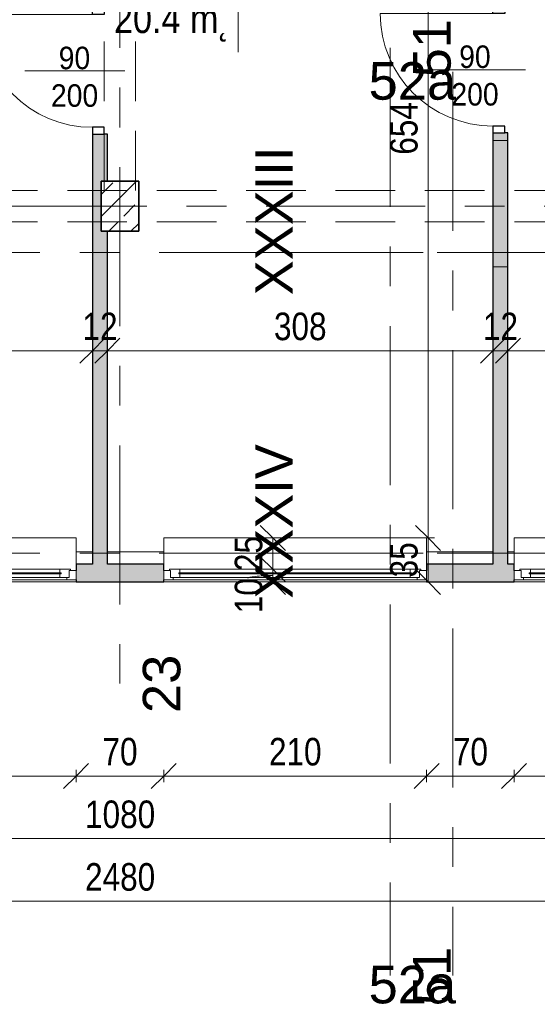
# Model space of a CAD drawing. Header units: centimetres. Extents: x -1743 to 21705, y -8842 to 3590.
# Tile 8 of 44: x -93 to 321, y -229 to 557. Entities that reach past the tile are written whole.
import ezdxf

# ---------------------------------------------------------------- set-up
doc = ezdxf.new("R2010")
doc.units = ezdxf.units.CM
doc.linetypes.add('Oś', pattern=[222.25, 127, -31.75, 31.75, -31.75])
doc.linetypes.add('Ukryte', pattern=[71.438, 47.625, -23.813])
for name, color, linetype, lineweight in [('A-ANNO-DIMS', 211, 'Continuous', 13), ('A-ANNO-DIMS-100', 211, 'Continuous', 13), ('A-ANNO-NOTE', 131, 'Continuous', 9), ('A-AREA-IDEN', 2, 'Continuous', 13), ('A-DETL-GENF', 92, 'Continuous', 9), ('A-DETL-HDLN', 90, 'Ukryte', 9), ('A-DETL-MEDM', 33, 'Continuous', 25), ('A-DOOR', 31, 'Continuous', 13), ('A-GLAZ', 151, 'Continuous', 13), ('A-WALL', 113, 'Continuous', 13), ('S-COLS', 52, 'Continuous', 9), ('S-GRID', 1, 'Continuous', 13), ('S-GRID-IDEN', 1, 'Continuous', 13)]:
    doc.layers.add(name, color=color, linetype=linetype, lineweight=lineweight)
doc.styles.add('Arial', font='arial.ttf', dxfattribs={"width": 0.9, "height": 18})
doc.styles.add('Arial Narrow_2', font='ARIALN.TTF', dxfattribs={"height": 22})
doc.styles.add('Arial_1', font='arial.ttf', dxfattribs={"height": 30})
doc.styles.add('Arial_3', font='arial.ttf', dxfattribs={"width": 0.85, "height": 23})
doc.dimstyles.new('Diagonal_1_100__0_1_', dxfattribs={"dimscale": 30.48, "dimtxt": 22.515481, "dimasz": 0.656168, "dimexe": 0.164042, "dimexo": 0.0625, "dimgap": 0.065617, "dimtad": 1, "dimdec": 1, "dimrnd": 0.1, "dimdsep": 46, "dimtxsty": 'Arial Narrow_2', "dimblk1": 'OBLIQUE', "dimblk2": 'OBLIQUE', "dimsah": 1, "dimcen": 0.09, "dimazin": 0, "dimtfac": 1, "dimtdec": 4, "dimtix": 1, "dimtmove": 1, "dimatfit": 3, "dimfxl": 0.164042, "dimfxlon": 1, "dimtvp": 1, "dimtolj": 1, "dimtzin": 0, "dimarcsym": 2})
doc.dimstyles.new('Diagonal_1_100__0_1__1', dxfattribs={"dimscale": 30.48, "dimtxt": 22.515481, "dimasz": 0.656168, "dimexe": 0.164042, "dimexo": 0.0625, "dimgap": 0.065617, "dimtad": 1, "dimdec": 1, "dimrnd": 0.1, "dimdsep": 46, "dimtxsty": 'Arial Narrow_2', "dimblk1": 'OBLIQUE', "dimblk2": 'OBLIQUE', "dimsah": 1, "dimcen": 0.09, "dimazin": 0, "dimtfac": 1, "dimtdec": 4, "dimtix": 1, "dimtmove": 0, "dimatfit": 3, "dimfxl": 0.164042, "dimfxlon": 1, "dimtvp": 1, "dimtolj": 1, "dimtzin": 0, "dimarcsym": 2})

# ---------------------------------------------------------------- blocks, each defined once
blk = doc.blocks.new('Pawilon F_rvt-1-6_piętro IV __13_80 m_ - stan istniejący')
at = {"layer": 'S-GRID', "linetype": 'Oś'}
for p, q in [((253.38, 515.63), (253.38, -206.1)), ((102.59, 371.33), (1638.19, 371.33)), ((102.59, 131.33), (1638.19, 131.33))]:
    blk.add_line(p, q, dxfattribs=at)
at = {"layer": 'S-GRID-IDEN', "char_height": 30, "width": 72.1, "attachment_point": 5, "line_spacing_factor": 0.936439, "style": 'Arial_1'}
for insert in [(221.07, 508.17), (221.07, -213.56)]:
    blk.add_mtext('\\pxqc,t4.23333,8.46667,12.7,16.93333,21.16667,25.4,29.63333,33.86667,38.1,42.33333,46.56667,50.8,55.03333,59.26667,63.5,67.73333,71.96667,76.2,80.43333,84.66667,88.9,93.13333,97.36667,101.6,105.83333,110.06667,114.3,118.53333,122.76667,127,131.23333,135.46667;{52a}', dxfattribs=dict(at, insert=insert))
at = {"layer": 'S-GRID-IDEN', "char_height": 30, "attachment_point": 5, "rotation": 90, "line_spacing_factor": 0.936439, "style": 'Arial_1'}
for s, insert, width in [('\\pxqc,t4.23333,8.46667,12.7,16.93333,21.16667,25.4,29.63333,33.86667,38.1,42.33333,46.56667,50.8,55.03333,59.26667,63.5,67.73333,71.96667,76.2,80.43333,84.66667,88.9,93.13333,97.36667,101.6,105.83333,110.06667,114.3,118.53333,122.76667,127,131.23333,135.46667;{XXXIII}', (110.51, 396.54), 117.8), ('\\pxqc,t4.23333,8.46667,12.7,16.93333,21.16667,25.4,29.63333,33.86667,38.1,42.33333,46.56667,50.8,55.03333,59.26667,63.5,67.73333,71.96667,76.2,80.43333,84.66667,88.9,93.13333,97.36667,101.6,105.83333,110.06667,114.3,118.53333,122.76667,127,131.23333,135.46667;{XXXIV}', (110.51, 156.54), 122.4)]:
    blk.add_mtext(s, dxfattribs=dict(at, insert=insert, width=width))
blk = doc.blocks.new('Pawilon E_rvt-1-6_piętro IV __13_80 m_ - stan istniejący')
at = {"layer": 'S-GRID', "linetype": 'Oś'}
for p, q in [((203.38, 534.83), (203.38, -206.1)), ((368.01, 371.33), (-1702.93, 371.33)), ((368.01, 131.33), (-1702.93, 131.33))]:
    blk.add_line(p, q, dxfattribs=at)
at = {"layer": 'S-GRID-IDEN', "char_height": 30, "width": 48.3, "attachment_point": 5, "rotation": 90, "line_spacing_factor": 0.936439, "style": 'Arial_1'}
for insert in [(236.88, 534.5), (236.88, -206.43)]:
    blk.add_mtext('\\pxqc,t4.23333,8.46667,12.7,16.93333,21.16667,25.4,29.63333,33.86667,38.1,42.33333,46.56667,50.8,55.03333,59.26667,63.5,67.73333,71.96667,76.2,80.43333,84.66667,88.9,93.13333,97.36667,101.6,105.83333,110.06667,114.3,118.53333,122.76667,127,131.23333,135.46667;{51}', dxfattribs=dict(at, insert=insert))
blk = doc.blocks.new('DRZWI 1S - automatyczna etykieta - Drzwi 90-2252155-6_piętro IV __13_80 m_ - stan istniejący')
at = {"layer": 'A-DETL-GENF'}
for p, q in [((-50.5, 6), (-50.5, -3.5)), ((-45, 6), (-50.5, 6)), ((-45, -3.5), (-45, 6)), ((50.5, 6), (45, 6)), ((45, 6), (45, -3.5)), ((50.5, -3.5), (50.5, 6)), ((-50.5, -3.5), (-45, -3.5)), ((45, -3.5), (50.5, -3.5))]:
    blk.add_line(p, q, dxfattribs=at)
at = {"layer": 'A-DETL-MEDM'}
for p, q in [((-45, 6), (-50.5, 6)), ((-50.5, 6), (-50.5, -3.5)), ((-45, -3.5), (-45, 6)), ((45, -3.5), (45, 6)), ((45, 6), (50.5, 6)), ((50.5, 6), (50.5, -3.5)), ((-50.5, -3.5), (-45, -3.5)), ((50.5, -3.5), (45, -3.5))]:
    blk.add_line(p, q, dxfattribs=at)
at = {"layer": 'A-DOOR'}
blk.add_line((45, 6), (45, 96), dxfattribs=at)
blk.add_arc((45, 6), 90, 90, 180, dxfattribs=at)
blk = doc.blocks.new('M_Concrete-rengular-Column - 300 x 400mm-V24-6_piętro IV __13_80 m_ - stan istniejący')
at = {"layer": 'S-COLS'}
h = blk.add_hatch(dxfattribs=at)
h.set_pattern_fill('FP_29', color=256, style=0, pattern_type=2)
h.set_pattern_definition([(45, (12.623, -408.326), (-17.6777, 17.6777), []), (45, (30.3, -408.326), (-17.6777, 17.6777), [12.5, -6.25])])
h.paths.add_polyline_path([(15, -20), (15, 20), (-15, 20), (-15, -20)], flags=0)
at = {"layer": 'S-COLS', "lineweight": 35}
for p, q in [((15, 20), (-15, 20)), ((-15, 20), (-15, -20)), ((15, -20), (15, 20)), ((-15, -20), (15, -20))]:
    blk.add_line(p, q, dxfattribs=at)
blk = doc.blocks.new('Okno - automatyczna etykieta - 210x181 _z parapetem 21 cm_ _nietypowy podział_-2208513-6_piętro IV __13_80 m_ - stan istniejący')
at = {"layer": 'A-GLAZ'}
for p, q in [((-97.5, 5.5), (-105, 5.5)), ((-105, 5.5), (-105, -2)), ((-105, 5.5), (105, 5.5)), ((-92, 3.5), (-99.5, 3.5)), ((-99.5, 3.5), (-99.5, -2)), ((-99.5, -2), (-99.5, 3.5)), ((-99.5, 3.5), (-97.5, 3.5)), ((-97.5, 3.5), (-97.5, 5.5)), ((97.5, 5.5), (-97.5, 5.5)), ((93, 0.75), (-93, 0.75)), ((-93, 0.75), (-93, -0.25)), ((-93, -0.25), (-93, 0.75)), ((-93, 0.75), (-92, 0.75)), ((-92, 0.75), (-92, 3.5)), ((92, 3.5), (-92, 3.5)), ((99.5, 3.5), (92, 3.5)), ((92, 3.5), (92, 0.75)), ((92, 0.75), (93, 0.75)), ((93, -0.25), (93, 0.75)), ((93, 0.75), (93, -0.25)), ((105, 5.5), (97.5, 5.5)), ((97.5, 5.5), (97.5, 3.5)), ((97.5, 3.5), (99.5, 3.5)), ((99.5, -2), (99.5, 3.5)), ((99.5, 3.5), (99.5, -2)), ((105, -2), (105, 5.5)), ((-105, -2), (-99.5, -2)), ((-105, -26), (-105, -7)), ((-99.5, -2), (-100.5, -2)), ((-100.5, -2), (-100.5, -3)), ((-100.5, -3), (-92, -3)), ((-93, -0.25), (93, -0.25)), ((-92, -0.25), (-93, -0.25)), ((-92, -3), (-92, -0.25)), ((92, -3), (-92, -3)), ((92, -0.25), (92, -3)), ((93, -0.25), (92, -0.25)), ((92, -3), (100.5, -3)), ((100.5, -2), (99.5, -2)), ((99.5, -2), (105, -2)), ((100.5, -3), (100.5, -2)), ((105, -7), (105, -26)), ((-105, -28), (-105, -26)), ((-105, -28), (105, -28)), ((105, -26), (105, -28))]:
    blk.add_line(p, q, dxfattribs=at)
blk = doc.blocks.new('Okno - automatyczna etykieta - 210x181 _z parapetem 21 cm_ _nietypowy podział_-2208519-6_piętro IV __13_80 m_ - stan istniejący')
at = {"layer": 'A-GLAZ'}
for p, q in [((105, 28), (-105, 28)), ((-105, 26), (-105, 28)), ((-105, 7), (-105, 26)), ((105, 28), (105, 26)), ((105, 26), (105, 7)), ((-105, 2), (-99.5, 2)), ((-105, -5.5), (-105, 2)), ((-100.5, 3), (-92, 3)), ((-100.5, 2), (-100.5, 3)), ((-99.5, 2), (-100.5, 2)), ((-99.5, -3.5), (-99.5, 2)), ((-99.5, 2), (-99.5, -3.5)), ((-93, -0.75), (-93, 0.25)), ((-93, 0.25), (93, 0.25)), ((-93, 0.25), (-93, -0.75)), ((-92, 0.25), (-93, 0.25)), ((-92, 3), (-92, 0.25)), ((92, 3), (-92, 3)), ((92, 3), (100.5, 3)), ((92, 0.25), (92, 3)), ((93, 0.25), (92, 0.25)), ((93, 0.25), (93, -0.75)), ((93, -0.75), (93, 0.25)), ((99.5, 2), (99.5, -3.5)), ((100.5, 2), (99.5, 2)), ((99.5, 2), (105, 2)), ((99.5, -3.5), (99.5, 2)), ((100.5, 3), (100.5, 2)), ((105, 2), (105, -5.5)), ((-97.5, -5.5), (-105, -5.5)), ((-105, -5.5), (105, -5.5)), ((-92, -3.5), (-99.5, -3.5)), ((-99.5, -3.5), (-97.5, -3.5)), ((-97.5, -3.5), (-97.5, -5.5)), ((97.5, -5.5), (-97.5, -5.5)), ((93, -0.75), (-93, -0.75)), ((-93, -0.75), (-92, -0.75)), ((-92, -0.75), (-92, -3.5)), ((92, -3.5), (-92, -3.5)), ((92, -0.75), (93, -0.75)), ((92, -3.5), (92, -0.75)), ((99.5, -3.5), (92, -3.5)), ((97.5, -3.5), (99.5, -3.5)), ((97.5, -5.5), (97.5, -3.5)), ((105, -5.5), (97.5, -5.5))]:
    blk.add_line(p, q, dxfattribs=at)
blk = doc.blocks.new('Okno - automatyczna etykieta - 190x181  _nietypowy podział_-2208509-6_piętro IV __13_80 m_ - stan istniejący')
at = {"layer": 'A-GLAZ'}
for p, q in [((-87.5, 5.5), (-95, 5.5)), ((-95, 5.5), (-95, -2)), ((-95, 5.5), (95, 5.5)), ((-82, 3.5), (-89.5, 3.5)), ((-89.5, 3.5), (-89.5, -2)), ((-89.5, -2), (-89.5, 3.5)), ((-89.5, 3.5), (-87.5, 3.5)), ((-87.5, 3.5), (-87.5, 5.5)), ((87.5, 5.5), (-87.5, 5.5)), ((83, 0.75), (-83, 0.75)), ((-83, 0.75), (-83, -0.25)), ((-83, -0.25), (-83, 0.75)), ((-83, 0.75), (-82, 0.75)), ((-82, 0.75), (-82, 3.5)), ((82, 3.5), (-82, 3.5)), ((89.5, 3.5), (82, 3.5)), ((82, 3.5), (82, 0.75)), ((82, 0.75), (83, 0.75)), ((83, -0.25), (83, 0.75)), ((83, 0.75), (83, -0.25)), ((95, 5.5), (87.5, 5.5)), ((87.5, 5.5), (87.5, 3.5)), ((87.5, 3.5), (89.5, 3.5)), ((89.5, -2), (89.5, 3.5)), ((89.5, 3.5), (89.5, -2)), ((95, -2), (95, 5.5)), ((-95, -2), (-89.5, -2)), ((-95, -26), (-95, -7)), ((-89.5, -2), (-90.5, -2)), ((-90.5, -2), (-90.5, -3)), ((-90.5, -3), (-82, -3)), ((-83, -0.25), (83, -0.25)), ((-82, -0.25), (-83, -0.25)), ((-82, -3), (-82, -0.25)), ((82, -3), (-82, -3)), ((82, -0.25), (82, -3)), ((83, -0.25), (82, -0.25)), ((82, -3), (90.5, -3)), ((90.5, -2), (89.5, -2)), ((89.5, -2), (95, -2)), ((90.5, -3), (90.5, -2)), ((95, -7), (95, -26)), ((-95, -28), (-95, -26)), ((-95, -28), (95, -28)), ((95, -26), (95, -28))]:
    blk.add_line(p, q, dxfattribs=at)
blk = doc.blocks.new('DIMBLOCK22-6_piętro IV __13_80 m_ - stan istniejący')
at = {"layer": 'A-ANNO-DIMS-100'}
for p, q in [((297.38, 292.9), (307.38, 302.9)), ((530.38, 292.9), (540.38, 302.9)), ((297.38, 292.9), (287.38, 282.9)), ((297.38, 287.9), (297.38, 297.9)), ((530.38, 292.9), (297.38, 292.9)), ((297.38, 292.9), (297.38, 287.9)), ((530.38, 292.9), (520.38, 282.9)), ((530.38, 287.9), (530.38, 297.9)), ((530.38, 292.9), (530.38, 287.9))]:
    blk.add_line(p, q, dxfattribs=at)
at = {"layer": 'A-ANNO-DIMS-100', "color": 0, "insert": (392.97, 323.33), "char_height": 22, "width": 50.1774, "attachment_point": 1, "line_spacing_factor": 0.974696, "style": 'Arial Narrow_2'}
blk.add_mtext('233', dxfattribs=at)
blk = doc.blocks.new('_Oblique')
at = {"color": 0, "linetype": 'ByBlock', "lineweight": -2}
blk.add_line((-0.5, -0.5), (0.5, 0.5), dxfattribs=at)
blk = doc.blocks.new('DIMBLOCK23-6_piętro IV __13_80 m_ - stan istniejący')
at = {"layer": 'A-ANNO-DIMS-100'}
for p, q in [((285.38, 292.9), (295.38, 302.9)), ((297.38, 292.9), (307.38, 302.9)), ((285.38, 292.9), (275.38, 282.9)), ((285.38, 287.9), (285.38, 297.9)), ((297.38, 292.9), (285.38, 292.9)), ((285.38, 292.9), (285.38, 287.9)), ((297.38, 292.9), (287.38, 282.9)), ((297.38, 287.9), (297.38, 297.9)), ((297.38, 292.9), (297.38, 287.9))]:
    blk.add_line(p, q, dxfattribs=at)
at = {"layer": 'A-ANNO-DIMS-100', "color": 0, "insert": (277.44, 323.33), "char_height": 22, "width": 33.4516, "attachment_point": 1, "line_spacing_factor": 0.974696, "style": 'Arial Narrow_2'}
blk.add_mtext('12', dxfattribs=at)
blk = doc.blocks.new('DIMBLOCK24-6_piętro IV __13_80 m_ - stan istniejący')
at = {"layer": 'A-ANNO-DIMS-100'}
for p, q in [((-22.62, 292.9), (-12.62, 302.9)), ((285.38, 292.9), (295.38, 302.9)), ((-22.62, 292.9), (-32.62, 282.9)), ((-22.62, 287.9), (-22.62, 297.9)), ((285.38, 292.9), (-22.62, 292.9)), ((-22.62, 292.9), (-22.62, 287.9)), ((285.38, 292.9), (275.38, 282.9)), ((285.38, 287.9), (285.38, 297.9)), ((285.38, 292.9), (285.38, 287.9))]:
    blk.add_line(p, q, dxfattribs=at)
at = {"layer": 'A-ANNO-DIMS-100', "color": 0, "insert": (110.47, 323.33), "char_height": 22, "width": 50.1774, "attachment_point": 1, "line_spacing_factor": 0.974696, "style": 'Arial Narrow_2'}
blk.add_mtext('308', dxfattribs=at)
blk = doc.blocks.new('DIMBLOCK25-6_piętro IV __13_80 m_ - stan istniejący')
at = {"layer": 'A-ANNO-DIMS-100'}
for p, q in [((-34.62, 292.9), (-24.62, 302.9)), ((-22.62, 292.9), (-12.62, 302.9)), ((-34.62, 292.9), (-44.62, 282.9)), ((-34.62, 287.9), (-34.62, 297.9)), ((-22.62, 292.9), (-34.62, 292.9)), ((-34.62, 292.9), (-34.62, 287.9)), ((-22.62, 292.9), (-32.62, 282.9)), ((-22.62, 287.9), (-22.62, 297.9)), ((-22.62, 292.9), (-22.62, 287.9))]:
    blk.add_line(p, q, dxfattribs=at)
at = {"layer": 'A-ANNO-DIMS-100', "color": 0, "insert": (-42.56, 323.33), "char_height": 22, "width": 33.4516, "attachment_point": 1, "line_spacing_factor": 0.974696, "style": 'Arial Narrow_2'}
blk.add_mtext('12', dxfattribs=at)
blk = doc.blocks.new('DIMBLOCK26-6_piętro IV __13_80 m_ - stan istniejący')
at = {"layer": 'A-ANNO-DIMS-100'}
for p, q in [((-310.62, 292.9), (-300.62, 302.9)), ((-34.62, 292.9), (-24.62, 302.9)), ((-310.62, 292.9), (-320.62, 282.9)), ((-310.62, 287.9), (-310.62, 297.9)), ((-34.62, 292.9), (-310.62, 292.9)), ((-310.62, 292.9), (-310.62, 287.9)), ((-34.62, 292.9), (-44.62, 282.9)), ((-34.62, 287.9), (-34.62, 297.9)), ((-34.62, 292.9), (-34.62, 287.9))]:
    blk.add_line(p, q, dxfattribs=at)
at = {"layer": 'A-ANNO-DIMS-100', "color": 0, "insert": (-193.53, 323.33), "char_height": 22, "width": 50.1774, "attachment_point": 1, "line_spacing_factor": 0.974696, "style": 'Arial Narrow_2'}
blk.add_mtext('276', dxfattribs=at)
blk = doc.blocks.new('DIMBLOCK32-6_piętro IV __13_80 m_ - stan istniejący')
at = {"layer": 'A-ANNO-DIMS-100'}
for p, q in [((233.64, 143.33), (223.64, 153.33)), ((228.64, 143.33), (238.64, 143.33)), ((233.64, 143.33), (228.64, 143.33)), ((233.64, 108.33), (233.64, 143.33)), ((233.64, 143.33), (243.64, 133.33)), ((233.64, 108.33), (223.64, 118.33)), ((228.64, 108.33), (238.64, 108.33)), ((233.64, 108.33), (228.64, 108.33)), ((233.64, 108.33), (243.64, 98.33))]:
    blk.add_line(p, q, dxfattribs=at)
at = {"layer": 'A-ANNO-DIMS-100', "color": 0, "insert": (203.2, 111.89), "char_height": 22, "width": 33.4516, "attachment_point": 1, "rotation": 90, "line_spacing_factor": 0.974696, "style": 'Arial Narrow_2'}
blk.add_mtext('35', dxfattribs=at)
blk = doc.blocks.new('DIMBLOCK33-6_piętro IV __13_80 m_ - stan istniejący')
at = {"layer": 'A-ANNO-DIMS-100'}
for p, q in [((233.64, 797.33), (223.64, 807.33)), ((228.64, 797.33), (238.64, 797.33)), ((233.64, 797.33), (228.64, 797.33)), ((233.64, 143.33), (233.64, 797.33)), ((233.64, 797.33), (243.64, 787.33)), ((233.64, 143.33), (223.64, 153.33)), ((228.64, 143.33), (238.64, 143.33)), ((233.64, 143.33), (228.64, 143.33)), ((233.64, 143.33), (243.64, 133.33))]:
    blk.add_line(p, q, dxfattribs=at)
at = {"layer": 'A-ANNO-DIMS-100', "color": 0, "insert": (203.2, 449.42), "char_height": 22, "width": 50.1774, "attachment_point": 1, "rotation": 90, "line_spacing_factor": 0.974696, "style": 'Arial Narrow_2'}
blk.add_mtext('654', dxfattribs=at)
blk = doc.blocks.new('DIMBLOCK60-6_piętro IV __13_80 m_ - stan istniejący')
at = {"layer": 'A-ANNO-DIMS-100'}
for p, q in [((-1252.62, -146.77), (-1242.62, -136.77)), ((1227.38, -146.77), (1237.38, -136.77)), ((-1252.62, -146.77), (-1262.62, -156.77)), ((-1252.62, -141.77), (-1252.62, -151.77)), ((-1252.62, -146.77), (-1252.62, -141.77)), ((-1252.62, -146.77), (1227.38, -146.77)), ((1227.38, -146.77), (1217.38, -156.77)), ((1227.38, -141.77), (1227.38, -151.77)), ((1227.38, -146.77), (1227.38, -141.77))]:
    blk.add_line(p, q, dxfattribs=at)
at = {"layer": 'A-ANNO-DIMS-100', "color": 0, "insert": (-40.5, -116.33), "char_height": 22, "width": 66.9031, "attachment_point": 1, "line_spacing_factor": 0.974696, "style": 'Arial Narrow_2'}
blk.add_mtext('2480', dxfattribs=at)
blk = doc.blocks.new('DIMBLOCK83-6_piętro IV __13_80 m_ - stan istniejący')
at = {"layer": 'A-ANNO-DIMS-100'}
for p, q in [((302.38, -46.77), (312.38, -36.77)), ((492.38, -46.77), (502.38, -36.77)), ((302.38, -46.77), (292.38, -56.77)), ((302.38, -41.77), (302.38, -51.77)), ((302.38, -46.77), (302.38, -41.77)), ((492.38, -46.77), (302.38, -46.77)), ((492.38, -46.77), (482.38, -56.77)), ((492.38, -41.77), (492.38, -51.77)), ((492.38, -46.77), (492.38, -41.77))]:
    blk.add_line(p, q, dxfattribs=at)
at = {"layer": 'A-ANNO-DIMS-100', "color": 0, "insert": (376.47, -16.33), "char_height": 22, "width": 50.1774, "attachment_point": 1, "line_spacing_factor": 0.974696, "style": 'Arial Narrow_2'}
blk.add_mtext('190', dxfattribs=at)
blk = doc.blocks.new('DIMBLOCK84-6_piętro IV __13_80 m_ - stan istniejący')
at = {"layer": 'A-ANNO-DIMS-100'}
for p, q in [((232.38, -46.77), (242.38, -36.77)), ((302.38, -46.77), (312.38, -36.77)), ((232.38, -46.77), (222.38, -56.77)), ((232.38, -41.77), (232.38, -51.77)), ((232.38, -46.77), (232.38, -41.77)), ((302.38, -46.77), (232.38, -46.77)), ((302.38, -46.77), (292.38, -56.77)), ((302.38, -41.77), (302.38, -51.77)), ((302.38, -46.77), (302.38, -41.77))]:
    blk.add_line(p, q, dxfattribs=at)
at = {"layer": 'A-ANNO-DIMS-100', "color": 0, "insert": (253.44, -16.33), "char_height": 22, "width": 33.4516, "attachment_point": 1, "line_spacing_factor": 0.974696, "style": 'Arial Narrow_2'}
blk.add_mtext('70', dxfattribs=at)
blk = doc.blocks.new('DIMBLOCK85-6_piętro IV __13_80 m_ - stan istniejący')
at = {"layer": 'A-ANNO-DIMS-100'}
for p, q in [((22.38, -46.77), (32.38, -36.77)), ((232.38, -46.77), (242.38, -36.77)), ((22.38, -46.77), (12.38, -56.77)), ((22.38, -41.77), (22.38, -51.77)), ((22.38, -46.77), (22.38, -41.77)), ((232.38, -46.77), (22.38, -46.77)), ((232.38, -46.77), (222.38, -56.77)), ((232.38, -41.77), (232.38, -51.77)), ((232.38, -46.77), (232.38, -41.77))]:
    blk.add_line(p, q, dxfattribs=at)
at = {"layer": 'A-ANNO-DIMS-100', "color": 0, "insert": (106.47, -16.33), "char_height": 22, "width": 50.1774, "attachment_point": 1, "line_spacing_factor": 0.974696, "style": 'Arial Narrow_2'}
blk.add_mtext('210', dxfattribs=at)
blk = doc.blocks.new('DIMBLOCK86-6_piętro IV __13_80 m_ - stan istniejący')
at = {"layer": 'A-ANNO-DIMS-100'}
for p, q in [((-47.62, -46.77), (-37.62, -36.77)), ((22.38, -46.77), (32.38, -36.77)), ((-47.62, -46.77), (-57.62, -56.77)), ((-47.62, -41.77), (-47.62, -51.77)), ((-47.62, -46.77), (-47.62, -41.77)), ((22.38, -46.77), (-47.62, -46.77)), ((22.38, -46.77), (12.38, -56.77)), ((22.38, -41.77), (22.38, -51.77)), ((22.38, -46.77), (22.38, -41.77))]:
    blk.add_line(p, q, dxfattribs=at)
at = {"layer": 'A-ANNO-DIMS-100', "color": 0, "insert": (-26.56, -16.33), "char_height": 22, "width": 33.4516, "attachment_point": 1, "line_spacing_factor": 0.974696, "style": 'Arial Narrow_2'}
blk.add_mtext('70', dxfattribs=at)
blk = doc.blocks.new('DIMBLOCK87-6_piętro IV __13_80 m_ - stan istniejący')
at = {"layer": 'A-ANNO-DIMS-100'}
for p, q in [((-257.62, -46.77), (-247.62, -36.77)), ((-47.62, -46.77), (-37.62, -36.77)), ((-257.62, -46.77), (-267.62, -56.77)), ((-257.62, -41.77), (-257.62, -51.77)), ((-257.62, -46.77), (-257.62, -41.77)), ((-47.62, -46.77), (-257.62, -46.77)), ((-47.62, -46.77), (-57.62, -56.77)), ((-47.62, -41.77), (-47.62, -51.77)), ((-47.62, -46.77), (-47.62, -41.77))]:
    blk.add_line(p, q, dxfattribs=at)
at = {"layer": 'A-ANNO-DIMS-100', "color": 0, "insert": (-173.53, -16.33), "char_height": 22, "width": 50.1774, "attachment_point": 1, "line_spacing_factor": 0.974696, "style": 'Arial Narrow_2'}
blk.add_mtext('210', dxfattribs=at)
blk = doc.blocks.new('DIMBLOCK97-6_piętro IV __13_80 m_ - stan istniejący')
at = {"layer": 'A-ANNO-DIMS-100'}
for p, q in [((-552.62, -96.77), (-542.62, -86.77)), ((-552.62, -91.77), (-552.62, -101.77)), ((-552.62, -96.77), (-552.62, -91.77)), ((527.38, -96.77), (537.38, -86.77)), ((527.38, -91.77), (527.38, -101.77)), ((527.38, -96.77), (527.38, -91.77)), ((-552.62, -96.77), (-562.62, -106.77)), ((527.38, -96.77), (-552.62, -96.77)), ((527.38, -96.77), (517.38, -106.77))]:
    blk.add_line(p, q, dxfattribs=at)
at = {"layer": 'A-ANNO-DIMS-100', "color": 0, "insert": (-40.5, -66.33), "char_height": 22, "width": 66.9031, "attachment_point": 1, "line_spacing_factor": 0.974696, "style": 'Arial Narrow_2'}
blk.add_mtext('1080', dxfattribs=at)
blk = doc.blocks.new('DIMBLOCK166-6_piętro IV __13_80 m_ - stan istniejący')
at = {"layer": 'A-ANNO-DIMS-100'}
for p, q in [((109.57, 118.33), (99.57, 128.33)), ((109.57, 108.33), (99.57, 118.33)), ((104.57, 118.33), (114.57, 118.33)), ((109.57, 118.33), (104.57, 118.33)), ((109.57, 108.33), (109.57, 118.33)), ((109.57, 118.33), (119.57, 108.33)), ((104.57, 108.33), (114.57, 108.33)), ((109.57, 108.33), (104.57, 108.33)), ((109.57, 108.33), (119.57, 98.33))]:
    blk.add_line(p, q, dxfattribs=at)
blk.add_ellipse((109.57, 111.12), major_axis=(19.87, 0), ratio=0.110914, start_param=1.570796, end_param=3.141593, dxfattribs=at)
at = {"layer": 'A-ANNO-DIMS-100', "color": 0, "insert": (79.13, 83.25), "char_height": 22, "width": 33.4516, "attachment_point": 1, "rotation": 90, "line_spacing_factor": 0.974696, "style": 'Arial Narrow_2'}
blk.add_mtext('10', dxfattribs=at)
blk = doc.blocks.new('DIMBLOCK167-6_piętro IV __13_80 m_ - stan istniejący')
at = {"layer": 'A-ANNO-DIMS-100'}
for p, q in [((109.57, 143.33), (99.57, 153.33)), ((104.57, 143.33), (114.57, 143.33)), ((109.57, 143.33), (104.57, 143.33)), ((109.57, 118.33), (109.57, 143.33)), ((109.57, 143.33), (119.57, 133.33)), ((109.57, 118.33), (99.57, 128.33)), ((104.57, 118.33), (114.57, 118.33)), ((109.57, 118.33), (104.57, 118.33)), ((109.57, 118.33), (119.57, 108.33))]:
    blk.add_line(p, q, dxfattribs=at)
at = {"layer": 'A-ANNO-DIMS-100', "color": 0, "insert": (79.13, 116.89), "char_height": 22, "width": 33.4516, "attachment_point": 1, "rotation": 90, "line_spacing_factor": 0.974696, "style": 'Arial Narrow_2'}
blk.add_mtext('25', dxfattribs=at)
blk = doc.blocks.new('METKA_POMIESZCZENIA2 - Rozbudowana - bez ramki-2396678-6_piętro IV __13_80 m_ - stan istniejący')
at = {"layer": 'A-AREA-IDEN'}
for p, q in [((0, 0.425), (0, 0)), ((0.0976, 0), (-0.8, 0)), ((-0.8, 0), (0.9, 0)), ((0, 0), (0, -0.425))]:
    blk.add_line(p, q, dxfattribs=at)

msp = doc.modelspace()

# ---------------------------------------------------------------- hatches: boundary and pattern name
at = {"layer": 'A-WALL'}
h = msp.add_hatch(color=9, dxfattribs=at)
h.paths.add_polyline_path([(-22.62, 122.33), (-22.62, 388.33), (-27.62, 388.33), (-27.62, 428.33), (-22.62, 428.33), (-22.62, 465.83), (-34.62, 465.83), (-34.62, 122.33)], flags=0)
h.paths.add_polyline_path([(-34.62, 566.83), (-22.62, 566.83), (-22.62, 873.33), (-27.62, 873.33), (-27.62, 903.33), (-22.62, 903.33), (-22.62, 908.33), (-34.62, 908.33), (-34.62, 625.33)], flags=0)
h = msp.add_hatch(color=9, dxfattribs=at)
h.paths.add_polyline_path([(297.38, 122.33), (297.38, 359.83), (285.38, 359.83), (285.38, 122.33)], flags=0)
h.paths.add_polyline_path([(285.38, 460.83), (297.38, 460.83), (297.38, 466.83), (285.38, 466.83)], flags=0)
h.paths.add_polyline_path([(297.38, 567.83), (297.38, 684.83), (285.38, 684.83), (285.38, 567.83), (294.88, 567.83)], flags=0)
h.paths.add_polyline_path([(285.38, 785.83), (297.38, 785.83), (297.38, 797.33), (285.38, 797.33), (285.38, 788.27)], flags=0)
msp.add_hatch(color=9, dxfattribs=at).paths.add_polyline_path([(297.38, 359.83), (297.38, 460.83), (285.38, 460.83), (285.38, 359.83)], flags=0)
h = msp.add_hatch(color=9, dxfattribs=at)
h.paths.add_polyline_path([(-532.62, 108.33), (-532.62, 122.33), (-552.62, 122.33), (-552.62, 108.33), (-537.21, 108.33)], flags=0)
h.paths.add_polyline_path([(-327.62, 108.33), (-257.62, 108.33), (-257.62, 122.33), (-327.62, 122.33), (-327.62, 109.83)], flags=0)
h.paths.add_polyline_path([(-47.62, 108.33), (22.38, 108.33), (22.38, 122.33), (-47.62, 122.33), (-47.62, 109.83)], flags=0)
h.paths.add_polyline_path([(236.5, 108.33), (302.38, 108.33), (302.38, 122.33), (232.38, 122.33), (232.38, 108.33)], flags=0)
h.paths.add_polyline_path([(492.38, 108.33), (527.38, 108.33), (527.38, 122.33), (492.38, 122.33), (492.38, 109.83)], flags=0)

# ---------------------------------------------------------------- linework, layer by layer
at = {"layer": 'A-ANNO-NOTE', "lineweight": 13}
for p, q in [((-8.62, 516.33), (-88.62, 516.33)), ((311.38, 517.33), (231.38, 517.33))]:
    msp.add_line(p, q, dxfattribs=at)
at = {"layer": 'A-DETL-HDLN'}
for p, q in [((-25.12, 420.83), (-25.12, 2793.33)), ((-0.12, 420.83), (-0.12, 2793.33)), ((-1197.62, 420.83), (1172.38, 420.83)), ((-1197.62, 395.83), (1172.38, 395.83))]:
    msp.add_line(p, q, dxfattribs=at)
at = {"layer": 'A-WALL', "color": 7, "lineweight": 25}
for p, q in [((-34.62, 465.83), (-34.62, 122.33)), ((-22.62, 465.83), (-25.12, 465.83)), ((-22.62, 428.33), (-22.62, 465.83)), ((285.38, 466.83), (285.38, 122.33)), ((297.38, 466.83), (294.88, 466.83)), ((297.38, 122.33), (297.38, 466.83)), ((-22.62, 122.33), (-22.62, 388.33)), ((-34.62, 122.33), (-47.62, 122.33)), ((-47.62, 122.33), (-47.62, 117.33)), ((22.38, 122.33), (-22.62, 122.33)), ((22.38, 117.33), (22.38, 122.33)), ((285.38, 122.33), (232.38, 122.33)), ((232.38, 122.33), (232.38, 117.33)), ((302.38, 122.33), (297.38, 122.33)), ((302.38, 117.33), (302.38, 122.33)), ((-47.62, 109.83), (-47.62, 108.33)), ((-47.62, 108.33), (22.38, 108.33)), ((22.38, 108.33), (22.38, 109.83)), ((232.38, 109.83), (232.38, 108.33)), ((232.38, 108.33), (302.38, 108.33)), ((302.38, 108.33), (302.38, 109.83))]:
    msp.add_line(p, q, dxfattribs=at)
at = {"layer": 'A-WALL'}
for p, q in [((285.38, 460.83), (297.38, 460.83)), ((297.38, 359.83), (285.38, 359.83)), ((-47.62, 132.33), (-34.62, 132.33)), ((-22.62, 132.33), (22.38, 132.33)), ((232.38, 132.33), (285.38, 132.33)), ((297.38, 132.33), (302.38, 132.33)), ((-47.62, 108.33), (-257.62, 108.33)), ((232.38, 108.33), (22.38, 108.33)), ((492.38, 108.33), (302.38, 108.33))]:
    msp.add_line(p, q, dxfattribs=at)
at = {"layer": 'S-GRID', "linetype": 'Oś'}
for p, q in [((-12.62, 2884.27), (-12.62, 27.13)), ((1342.46, 408.33), (-1368.76, 408.33))]:
    msp.add_line(p, q, dxfattribs=at)

# ---------------------------------------------------------------- block references
at = {"lineweight": 5}
for name in ['Pawilon E_rvt-1-6_piętro IV __13_80 m_ - stan istniejący', 'Pawilon F_rvt-1-6_piętro IV __13_80 m_ - stan istniejący']:
    msp.add_blockref(name, (0, 0), dxfattribs=at)
at = {"layer": 'A-AREA-IDEN', "xscale": 99.99999999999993, "yscale": 99.99999999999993, "zscale": 99.99999999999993}
msp.add_blockref('METKA_POMIESZCZENIA2 - Rozbudowana - bez ramki-2396678-6_piętro IV __13_80 m_ - stan istniejący', (81.86, 573.95), dxfattribs=at)
at = {"layer": 'A-DOOR', "rotation": 89.9999999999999}
for p in [(-28.62, 516.33), (291.38, 517.33)]:
    msp.add_blockref('DRZWI 1S - automatyczna etykieta - Drzwi 90-2252155-6_piętro IV __13_80 m_ - stan istniejący', p, dxfattribs=at)
at = {"layer": 'A-GLAZ', "rotation": 180}
for name, p in [('Okno - automatyczna etykieta - 210x181 _z parapetem 21 cm_ _nietypowy podział_-2208513-6_piętro IV __13_80 m_ - stan istniejący', (-152.62, 115.33)), ('Okno - automatyczna etykieta - 190x181  _nietypowy podział_-2208509-6_piętro IV __13_80 m_ - stan istniejący', (397.38, 115.33))]:
    msp.add_blockref(name, p, dxfattribs=at)
at = {"layer": 'A-GLAZ'}
msp.add_blockref('Okno - automatyczna etykieta - 210x181 _z parapetem 21 cm_ _nietypowy podział_-2208519-6_piętro IV __13_80 m_ - stan istniejący', (127.38, 115.33), dxfattribs=at)
at = {"layer": 'S-COLS'}
msp.add_blockref('M_Concrete-rengular-Column - 300 x 400mm-V24-6_piętro IV __13_80 m_ - stan istniejący', (-12.62, 408.33), dxfattribs=at)

# ---------------------------------------------------------------- texts
at = {"layer": 'A-ANNO-NOTE', "lineweight": 211, "char_height": 18, "attachment_point": 5, "line_spacing_factor": 0.936439, "style": 'Arial'}
for s, insert, width in [('\\pxqc,t6.35,12.7,19.05,25.4,31.75,38.1,44.45,50.8,57.15,63.5,69.85,76.2,82.55,88.9,95.25,101.6,107.95,114.3,120.65,127,133.35,139.7,146.05,152.4,158.75,165.1,171.45,177.8,184.15,190.5,196.85,203.2;{90}', (-48.95, 526.56), 25.65), ('\\pxqc,t6.35,12.7,19.05,25.4,31.75,38.1,44.45,50.8,57.15,63.5,69.85,76.2,82.55,88.9,95.25,101.6,107.95,114.3,120.65,127,133.35,139.7,146.05,152.4,158.75,165.1,171.45,177.8,184.15,190.5,196.85,203.2;{90}', (271.05, 527.56), 25.65), ('\\pxqc,t6.35,12.7,19.05,25.4,31.75,38.1,44.45,50.8,57.15,63.5,69.85,76.2,82.55,88.9,95.25,101.6,107.95,114.3,120.65,127,133.35,139.7,146.05,152.4,158.75,165.1,171.45,177.8,184.15,190.5,196.85,203.2;{200}', (-48.86, 496.56), 38.07), ('\\pxqc,t6.35,12.7,19.05,25.4,31.75,38.1,44.45,50.8,57.15,63.5,69.85,76.2,82.55,88.9,95.25,101.6,107.95,114.3,120.65,127,133.35,139.7,146.05,152.4,158.75,165.1,171.45,177.8,184.15,190.5,196.85,203.2;{200}', (-48.86, 496.56), 38.07), ('\\pxqc,t6.35,12.7,19.05,25.4,31.75,38.1,44.45,50.8,57.15,63.5,69.85,76.2,82.55,88.9,95.25,101.6,107.95,114.3,120.65,127,133.35,139.7,146.05,152.4,158.75,165.1,171.45,177.8,184.15,190.5,196.85,203.2;{200}', (271.14, 497.56), 38.07), ('\\pxqc,t6.35,12.7,19.05,25.4,31.75,38.1,44.45,50.8,57.15,63.5,69.85,76.2,82.55,88.9,95.25,101.6,107.95,114.3,120.65,127,133.35,139.7,146.05,152.4,158.75,165.1,171.45,177.8,184.15,190.5,196.85,203.2;{200}', (271.14, 497.56), 38.07)]:
    msp.add_mtext(s, dxfattribs=dict(at, insert=insert, width=width))
at = {"layer": 'A-AREA-IDEN', "insert": (75.21, 569.56), "char_height": 23, "width": 91.63, "attachment_point": 3, "line_spacing_factor": 0.936439, "style": 'Arial_3'}
msp.add_mtext('\\pxqr,t3.69565,7.3913,11.08696,14.78261,18.47826,22.17391,25.86957,29.56522,33.26087,36.95652,40.65217,44.34783,48.04348,51.73913,55.43478,59.13043,62.82609,66.52174,70.21739,73.91304,77.6087,81.30435,85,88.69565,92.3913,96.08696,99.78261,103.47826,107.17391,110.86957,114.56522,118.26087;{20.4 m˛}', dxfattribs=at)
at = {"layer": 'S-GRID-IDEN', "insert": (20.88, 26.79), "char_height": 30, "width": 48.3, "attachment_point": 5, "rotation": 90, "line_spacing_factor": 0.936439, "style": 'Arial_1'}
msp.add_mtext('\\pxqc,t4.23333,8.46667,12.7,16.93333,21.16667,25.4,29.63333,33.86667,38.1,42.33333,46.56667,50.8,55.03333,59.26667,63.5,67.73333,71.96667,76.2,80.43333,84.66667,88.9,93.13333,97.36667,101.6,105.83333,110.06667,114.3,118.53333,122.76667,127,131.23333,135.46667;{23}', dxfattribs=at)

# ---------------------------------------------------------------- dimensions: what is measured, and where the dimension line sits
at = {"layer": 'A-ANNO-DIMS'}
for base, p1, p2, angle, override, picture, middle in [((233.64, 797.33), (228.64, 143.33), (228.64, 797.33), 90, {"dimpost": '<>', "dimfxl": 654}, 'DIMBLOCK33-6_piętro IV __13_80 m_ - stan istniejący', (220.4, 470.33)), ((109.57, 143.33), (104.57, 118.33), (104.57, 143.33), 90, {"dimpost": '<>', "dimfxl": 25}, 'DIMBLOCK167-6_piętro IV __13_80 m_ - stan istniejący', (96.33, 130.83)), ((233.64, 143.33), (228.64, 108.33), (228.64, 143.33), 90, {"dimpost": '<>', "dimfxl": 35}, 'DIMBLOCK32-6_piętro IV __13_80 m_ - stan istniejący', (220.4, 125.83)), ((-257.62, -46.77), (-47.62, -41.77), (-257.62, -41.77), 0, {"dimpost": '<>', "dimfxl": 210}, 'DIMBLOCK87-6_piętro IV __13_80 m_ - stan istniejący', (-152.62, -33.53)), ((-47.62, -46.77), (22.38, -41.77), (-47.62, -41.77), 0, {"dimpost": '<>', "dimfxl": 70}, 'DIMBLOCK86-6_piętro IV __13_80 m_ - stan istniejący', (-12.62, -33.53)), ((22.38, -46.77), (232.38, -41.77), (22.38, -41.77), 0, {"dimpost": '<>', "dimfxl": 210}, 'DIMBLOCK85-6_piętro IV __13_80 m_ - stan istniejący', (127.38, -33.53)), ((232.38, -46.77), (302.38, -41.77), (232.38, -41.77), 0, {"dimpost": '<>', "dimfxl": 70}, 'DIMBLOCK84-6_piętro IV __13_80 m_ - stan istniejący', (267.38, -33.53)), ((302.38, -46.77), (492.38, -41.77), (302.38, -41.77), 0, {"dimpost": '<>', "dimfxl": 190}, 'DIMBLOCK83-6_piętro IV __13_80 m_ - stan istniejący', (397.38, -33.53))]:
    dim = msp.add_linear_dim(base=base, p1=p1, p2=p2, angle=angle, dimstyle='Diagonal_1_100__0_1__1', override=override, dxfattribs=at)
    dim.commit()
    dim.dimension.update_dxf_attribs({"geometry": picture, "text_midpoint": middle})
for base, p1, p2, override, picture, middle in [((-310.62, 292.9), (-34.62, 287.9), (-310.62, 287.9), {"dimpost": '<>', "dimfxl": 276}, 'DIMBLOCK26-6_piętro IV __13_80 m_ - stan istniejący', (-172.62, 306.13)), ((-34.62, 292.9), (-22.62, 287.9), (-34.62, 287.9), {"dimpost": '<>', "dimfxl": 12}, 'DIMBLOCK25-6_piętro IV __13_80 m_ - stan istniejący', (-28.62, 305.94)), ((-22.62, 292.9), (285.38, 287.9), (-22.62, 287.9), {"dimpost": '<>', "dimfxl": 308}, 'DIMBLOCK24-6_piętro IV __13_80 m_ - stan istniejący', (131.38, 306.13)), ((285.38, 292.9), (297.38, 287.9), (285.38, 287.9), {"dimpost": '<>', "dimfxl": 12}, 'DIMBLOCK23-6_piętro IV __13_80 m_ - stan istniejący', (291.38, 305.94)), ((297.38, 292.9), (530.38, 287.9), (297.38, 287.9), {"dimpost": '<>', "dimfxl": 233}, 'DIMBLOCK22-6_piętro IV __13_80 m_ - stan istniejący', (413.88, 306.13)), ((-552.62, -96.77), (527.38, -91.77), (-552.62, -91.77), {"dimpost": '<>', "dimfxl": 1080}, 'DIMBLOCK97-6_piętro IV __13_80 m_ - stan istniejący', (-12.62, -83.53)), ((1227.38, -146.77), (-1252.62, -141.77), (1227.38, -141.77), {"dimpost": '<>', "dimfxl": 2480}, 'DIMBLOCK60-6_piętro IV __13_80 m_ - stan istniejący', (-12.62, -133.53))]:
    dim = msp.add_linear_dim(base=base, p1=p1, p2=p2, dimstyle='Diagonal_1_100__0_1__1', override=override, dxfattribs=at)
    dim.commit()
    dim.dimension.update_dxf_attribs({"geometry": picture, "text_midpoint": middle})
dim = msp.add_linear_dim(base=(109.57, 118.33), p1=(104.57, 108.33), p2=(104.57, 118.33), angle=90, dimstyle='Diagonal_1_100__0_1_', override={"dimpost": '<>', "dimfxl": 10}, dxfattribs=at)
dim.commit()
dim.dimension.update_dxf_attribs({"geometry": 'DIMBLOCK166-6_piętro IV __13_80 m_ - stan istniejący', "text_midpoint": (93.8, 99.97), "dimtype": 160, "text_rotation": 90})

doc.saveas('drawing.dxf')
